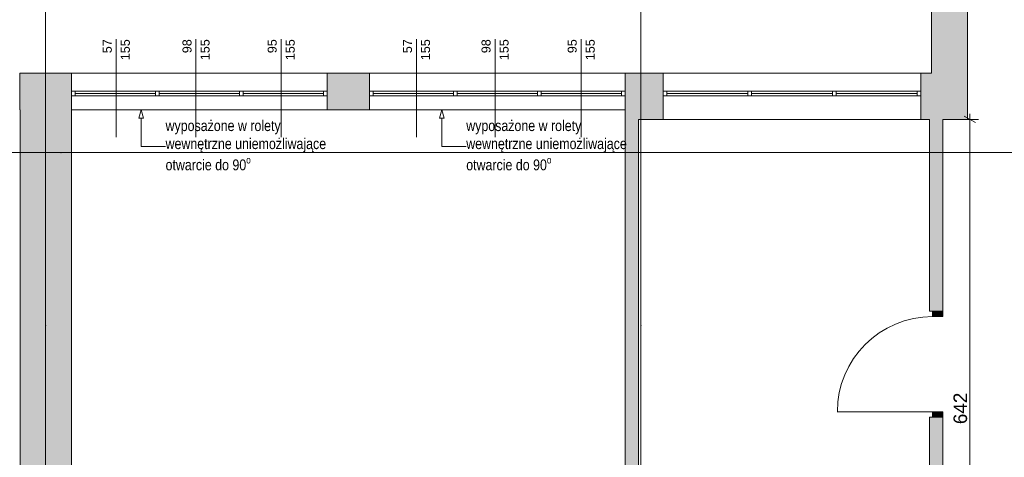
# Paper-space layout 'A-06 INWENTARYZACJA - PIĘTRO 3' of a CAD drawing. Header units: millimetres. Extents: x 0 to 500, y 0 to 350.
# Tile 5 of 12: x 56 to 165, y 226 to 275. Entities that reach past the tile are written whole.
import ezdxf
from ezdxf.xclip import XClip

# ---------------------------------------------------------------- set-up
doc = ezdxf.new("R2010")
doc.units = ezdxf.units.MM
doc.header["$MEASUREMENT"] = 0
doc.header["$XCLIPFRAME"] = 0
doc.linetypes.add('DASHDOTX2', pattern=[1000, 500, -250, 0, -250])
for name, color, linetype, lineweight, true_color in [('A_opis_Nr_pióra__255', 7, 'Continuous', 15, 0x242424), ('A_opis_Nr_pióra__8', 7, 'Continuous', 13, 0x4c4c4c), ('A_osie_Nr_pióra__16', 7, 'Continuous', 5, 0x0f0f0f), ('A_ściany_Nr_pióra__19', 7, 'Continuous', 5, 0x191919), ('Okna Archicada_Nr_pióra__19', 7, 'Continuous', 5, 0x191919)]:
    doc.layers.add(name, color=color, linetype=linetype, lineweight=lineweight, true_color=true_color)
for name, color, linetype in [('A_podrys', 7, 'Continuous'), ('A_ściany', 7, 'Continuous'), ('Drzwi Archicad', 7, 'Continuous')]:
    doc.layers.add(name, color=color, linetype=linetype)
for name, color, linetype, lineweight in [('A_stolarka_Nr_pióra__3', 252, 'Continuous', 13), ('A_wymiary_Nr_pióra__1', 7, 'Continuous', 20), ('A_wymiary_Nr_pióra__2', 8, 'Continuous', 13), ('A_ściany_Nr_pióra__1', 7, 'Continuous', 20), ('Drzwi Archicad_Nr_pióra__1', 7, 'Continuous', 20)]:
    doc.layers.add(name, color=color, linetype=linetype, lineweight=lineweight)
doc.styles.add('STYL_AUTOMATYCZNY_1', font='arial.ttf')
doc.styles.add('STYL_AUTOMATYCZNY_2', font='ARIALN.TTF')
doc.styles.add('STYL_AUTOMATYCZNY_4', font='arial.ttf')

# ---------------------------------------------------------------- blocks, each defined once
blk = doc.blocks.new('Rysunek_1_1', base_point=(-1584.22, -269.95))
at = {"layer": 'A_ściany', "linetype": 'Continuous', "lineweight": 0, "true_color": 0x000000}
for points in [[(157.27, 268.93), (161.27, 263.81), (161.27, 313.4), (157.27, 313.4)], [(61.96, 264.88), (61.96, 268.93), (56.21, 268.93), (56.21, 264.88)], [(94.99, 264.88), (94.99, 268.93), (90.29, 268.93), (90.29, 264.88)], [(123.32, 268.93), (123.32, 263.81), (127.54, 263.81), (127.54, 268.93)], [(156.1, 268.93), (156.1, 263.81), (161.27, 263.81), (157.27, 268.93)], [(56.25, 264.88), (56.25, 206.89), (61.96, 206.89), (61.96, 264.88)], [(123.32, 263.81), (123.32, 215.67), (124.82, 214.17), (124.82, 263.81)], [(157.05, 263.81), (157.05, 242.52), (158.55, 242.52), (158.55, 263.81)], [(157.05, 201.09), (158.55, 199.59), (158.55, 230.77), (157.05, 230.77)]]:
    blk.add_hatch(color=18, dxfattribs=at).paths.add_polyline_path(points)
at = {"layer": 'Drzwi Archicad', "linetype": 'Continuous', "lineweight": 0, "true_color": 0xfdfdfd}
for points in [[(158.55, 242.52), (157.4, 242.52), (157.4, 241.92), (158.55, 241.92)], [(157.4, 230.77), (158.55, 230.77), (158.55, 231.37), (157.4, 231.37)]]:
    blk.add_hatch(color=7, dxfattribs=at).paths.add_polyline_path(points)
at = {"layer": 'A_opis_Nr_pióra__255', "color": 250, "linetype": 'Continuous', "lineweight": 15, "true_color": 0x242424}
for p, q in [((69.67, 264.88), (69.42, 263.95)), ((69.67, 264.88), (69.92, 263.95)), ((103.01, 264.88), (102.76, 263.95)), ((103.01, 264.88), (103.26, 263.95)), ((69.92, 263.95), (69.42, 263.95)), ((69.67, 263.95), (69.67, 260.79)), ((103.26, 263.95), (102.76, 263.95)), ((103.01, 263.95), (103.01, 260.79)), ((69.67, 260.79), (72.38, 260.79)), ((103.01, 260.79), (105.71, 260.79))]:
    blk.add_line(p, q, dxfattribs=at)
at = {"layer": 'A_osie_Nr_pióra__16', "color": 250, "linetype": 'DASHDOTX2', "lineweight": 5, "true_color": 0x0f0f0f}
for p, q in [((59.08, 240.94), (59.08, 278.83)), ((125.08, 240.94), (125.08, 278.83)), ((60.78, 260.12), (40.52, 260.12)), ((284.97, 260.12), (60.78, 260.12)), ((60.78, 260.12), (60.78, 260.12)), ((59.08, 240.94), (59.08, 114.12)), ((125.08, 240.94), (125.08, 114.12))]:
    blk.add_line(p, q, dxfattribs=at)
for p in [(60.78, 260.12), (59.08, 240.94), (59.08, 240.94), (125.08, 240.94), (125.08, 240.94)]:
    blk.add_point(p, dxfattribs=at)
at = {"layer": 'A_stolarka_Nr_pióra__3', "color": 252, "linetype": 'Continuous', "lineweight": 13}
for p, q in [((66.92, 272.7), (66.92, 261.82)), ((75.75, 272.7), (75.75, 261.82)), ((85.19, 272.7), (85.19, 261.82)), ((100.2, 272.7), (100.2, 261.82)), ((108.91, 272.7), (108.91, 261.82)), ((118.45, 272.7), (118.45, 261.82))]:
    blk.add_line(p, q, dxfattribs=at)
at = {"layer": 'A_wymiary_Nr_pióra__1', "color": 7, "linetype": 'Continuous', "lineweight": 20}
blk.add_line((162.17, 263.45), (160.92, 264.17), dxfattribs=at)
at = {"layer": 'A_wymiary_Nr_pióra__2', "color": 8, "linetype": 'Continuous', "lineweight": 13}
for p, q in [((161.55, 263.81), (161.55, 264.42)), ((162.48, 263.81), (160.61, 263.81)), ((161.55, 199.59), (161.55, 263.81))]:
    blk.add_line(p, q, dxfattribs=at)
at = {"layer": 'A_ściany_Nr_pióra__1', "color": 7, "linetype": 'Continuous', "lineweight": 20}
for p, q in [((61.96, 268.93), (61.96, 264.88)), ((90.29, 268.93), (90.29, 264.88)), ((94.99, 268.93), (94.99, 264.88)), ((127.54, 263.81), (127.54, 268.93)), ((156.1, 263.81), (156.1, 268.93)), ((157.05, 242.52), (157.05, 242.89)), ((157.4, 242.52), (157.05, 242.52)), ((158.55, 242.52), (157.4, 242.52)), ((158.55, 242.52), (158.55, 242.99)), ((157.05, 230.77), (157.05, 230.4)), ((157.4, 230.77), (157.05, 230.77)), ((158.55, 230.77), (157.4, 230.77)), ((158.55, 230.77), (158.55, 230.3))]:
    blk.add_line(p, q, dxfattribs=at)
at = {"layer": 'A_ściany_Nr_pióra__1', "color": 7, "linetype": 'Continuous', "lineweight": 20, "flags": 128}
for points in [[(161.27, 263.81), (161.27, 313.4)], [(157.27, 296.6), (157.27, 268.93)], [(61.96, 268.93), (56.21, 268.93)], [(56.21, 268.93), (56.21, 264.88)], [(94.99, 268.93), (90.29, 268.93)], [(127.54, 268.93), (123.32, 268.93)], [(123.32, 264.88), (123.32, 268.93)], [(157.27, 268.93), (156.1, 268.93)], [(56.21, 264.88), (56.25, 264.88)], [(56.25, 264.88), (56.25, 206.89)], [(61.96, 215.67), (61.96, 264.88)], [(90.29, 264.88), (94.99, 264.88)], [(123.32, 264.88), (123.32, 263.81)], [(123.32, 263.81), (123.32, 215.67)], [(124.82, 263.81), (127.54, 263.81)], [(124.82, 214.17), (124.82, 263.81)], [(156.1, 263.81), (157.05, 263.81)], [(157.05, 263.81), (157.05, 242.52)], [(158.55, 242.52), (158.55, 263.81)], [(158.55, 263.81), (161.27, 263.81)], [(157.05, 230.77), (157.05, 208.13)], [(158.55, 199.59), (158.55, 230.77)]]:
    blk.add_lwpolyline(points, dxfattribs=at)
at = {"layer": 'A_ściany_Nr_pióra__19', "color": 250, "linetype": 'Continuous', "lineweight": 5, "true_color": 0x191919}
for p, q in [((90.29, 268.93), (61.96, 268.93)), ((123.32, 268.93), (94.99, 268.93)), ((156.1, 268.93), (127.54, 268.93)), ((61.96, 264.88), (90.29, 264.88)), ((94.99, 264.88), (123.32, 264.88)), ((127.54, 263.81), (156.1, 263.81))]:
    blk.add_line(p, q, dxfattribs=at)
at = {"layer": 'Drzwi Archicad_Nr_pióra__1', "color": 7, "linetype": 'Continuous', "lineweight": 20}
for p, q in [((157.05, 242.52), (157.05, 242.89)), ((157.05, 242.52), (157.05, 242.89)), ((157.4, 242.52), (157.05, 242.52)), ((157.4, 242.52), (157.05, 242.52)), ((157.4, 241.92), (157.4, 242.52)), ((157.4, 242.52), (158.55, 242.52)), ((158.55, 242.52), (157.4, 242.52)), ((158.55, 242.52), (157.4, 242.52)), ((158.55, 242.52), (158.55, 242.99)), ((158.55, 242.52), (158.55, 242.99)), ((158.55, 242.52), (158.55, 241.92)), ((158.55, 241.92), (157.4, 241.92)), ((157.4, 231.37), (146.84, 231.37)), ((157.4, 230.77), (157.05, 230.77)), ((157.4, 230.77), (157.05, 230.77)), ((157.05, 230.77), (157.05, 230.4)), ((157.05, 230.77), (157.05, 230.4)), ((157.4, 230.77), (157.4, 231.37)), ((157.4, 231.37), (158.55, 231.37)), ((158.55, 230.77), (157.4, 230.77)), ((158.55, 230.77), (157.4, 230.77)), ((158.55, 230.77), (157.4, 230.77)), ((158.55, 231.37), (158.55, 230.77)), ((158.55, 230.77), (158.55, 230.3)), ((158.55, 230.77), (158.55, 230.3))]:
    blk.add_line(p, q, dxfattribs=at)
blk.add_arc((157.4, 231.37), 10.55, 90, 180, dxfattribs=at)
at = {"layer": 'Okna Archicada_Nr_pióra__19', "color": 250, "linetype": 'Continuous', "lineweight": 5, "true_color": 0x191919}
for p, q in [((90.29, 266.93), (61.96, 266.93)), ((61.96, 266.93), (61.96, 266.43)), ((61.96, 266.43), (90.29, 266.43)), ((62.36, 266.93), (62.36, 266.43)), ((62.36, 266.68), (71.27, 266.68)), ((71.27, 266.93), (71.27, 266.43)), ((71.67, 266.93), (71.67, 266.43)), ((71.67, 266.68), (80.58, 266.68)), ((80.58, 266.93), (80.58, 266.43)), ((80.98, 266.93), (80.98, 266.43)), ((80.98, 266.68), (89.89, 266.68)), ((89.89, 266.93), (89.89, 266.43)), ((90.29, 266.43), (90.29, 266.93)), ((123.32, 266.93), (94.99, 266.93)), ((94.99, 266.93), (94.99, 266.43)), ((94.99, 266.43), (123.32, 266.43)), ((95.39, 266.93), (95.39, 266.43)), ((95.39, 266.68), (104.3, 266.68)), ((104.3, 266.93), (104.3, 266.43)), ((104.7, 266.93), (104.7, 266.43)), ((104.7, 266.68), (113.61, 266.68)), ((113.61, 266.93), (113.61, 266.43)), ((114.01, 266.93), (114.01, 266.43)), ((114.01, 266.68), (122.92, 266.68)), ((122.92, 266.93), (122.92, 266.43)), ((123.32, 266.43), (123.32, 266.93)), ((127.54, 266.43), (127.54, 266.93)), ((127.54, 266.93), (156.1, 266.93)), ((156.1, 266.43), (127.54, 266.43)), ((127.94, 266.93), (127.94, 266.43)), ((136.92, 266.68), (127.94, 266.68)), ((136.92, 266.93), (136.92, 266.43)), ((137.32, 266.93), (137.32, 266.43)), ((146.31, 266.68), (137.32, 266.68)), ((146.31, 266.93), (146.31, 266.43)), ((146.71, 266.93), (146.71, 266.43)), ((155.7, 266.68), (146.71, 266.68)), ((155.7, 266.93), (155.7, 266.43)), ((156.1, 266.93), (156.1, 266.43))]:
    blk.add_line(p, q, dxfattribs=at)
at = {"layer": 'A_opis_Nr_pióra__8', "color": 251, "linetype": 'Continuous', "lineweight": 13, "true_color": 0x4c4c4c, "char_height": 1.2, "width": 18.9636, "attachment_point": 4, "line_spacing_factor": 1.000096, "style": 'STYL_AUTOMATYCZNY_2'}
for insert in [(72.38, 260.76), (105.71, 260.76)]:
    blk.add_mtext('\\A1;{\\pql;\\fArial Narrow|b0|i0|c238|p0;\\W1.000000;wyposażone w rolety wewnętrzne uniemożliwające otwarcie do 90\\fArial Narrow|b0|i0|c238|p0;\\W1.000000;\\A1{\\H.66x;\\So^  ;}}', dxfattribs=dict(at, insert=insert))
at = {"layer": 'A_stolarka_Nr_pióra__3', "color": 252, "linetype": 'Continuous', "lineweight": 13, "char_height": 1, "attachment_point": 9, "rotation": 90, "style": 'STYL_AUTOMATYCZNY_1'}
for s, insert in [('\\A1;{\\pqr;\\fArial|b0|i0|c238|p0;\\W1.000000;57}', (66.43, 272.7)), ('\\A1;{\\pqr;\\fArial|b0|i0|c238|p0;\\W1.000000;155}', (68.43, 272.7)), ('\\A1;{\\pqr;\\fArial|b0|i0|c238|p0;\\W1.000000;98}', (75.27, 272.7)), ('\\A1;{\\pqr;\\fArial|b0|i0|c238|p0;\\W1.000000;155}', (77.27, 272.7)), ('\\A1;{\\pqr;\\fArial|b0|i0|c238|p0;\\W1.000000;95}', (84.71, 272.7)), ('\\A1;{\\pqr;\\fArial|b0|i0|c238|p0;\\W1.000000;155}', (86.71, 272.7)), ('\\A1;{\\pqr;\\fArial|b0|i0|c238|p0;\\W1.000000;57}', (99.71, 272.7)), ('\\A1;{\\pqr;\\fArial|b0|i0|c238|p0;\\W1.000000;155}', (101.71, 272.7)), ('\\A1;{\\pqr;\\fArial|b0|i0|c238|p0;\\W1.000000;98}', (108.42, 272.7)), ('\\A1;{\\pqr;\\fArial|b0|i0|c238|p0;\\W1.000000;155}', (110.42, 272.7)), ('\\A1;{\\pqr;\\fArial|b0|i0|c238|p0;\\W1.000000;95}', (117.97, 272.7)), ('\\A1;{\\pqr;\\fArial|b0|i0|c238|p0;\\W1.000000;155}', (119.97, 272.7))]:
    blk.add_mtext(s, dxfattribs=dict(at, insert=insert))
at = {"layer": 'A_wymiary_Nr_pióra__1', "color": 7, "linetype": 'Continuous', "lineweight": 20, "insert": (161.25, 229.99), "char_height": 1.5, "width": 3.4323, "attachment_point": 7, "rotation": 90, "style": 'STYL_AUTOMATYCZNY_4'}
blk.add_mtext('\\A1;{\\pql;\\fArial|b0|i0|c238|p0;\\W1.000000;642}', dxfattribs=at)

psp = doc.layouts.new('A-06 INWENTARYZACJA - PIĘTRO 3')

# ---------------------------------------------------------------- block references
at = {"layer": 'A_podrys', "color": 37, "linetype": 'Continuous', "lineweight": 5, "true_color": 0x656532}
ref = psp.add_blockref('Rysunek_1_1', (-1584.22, -269.95), dxfattribs=at)
XClip(ref).set_block_clipping_path([(34.5247789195, 114.122345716), (284.9747501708, 317.932345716)])

doc.saveas('drawing.dxf')
